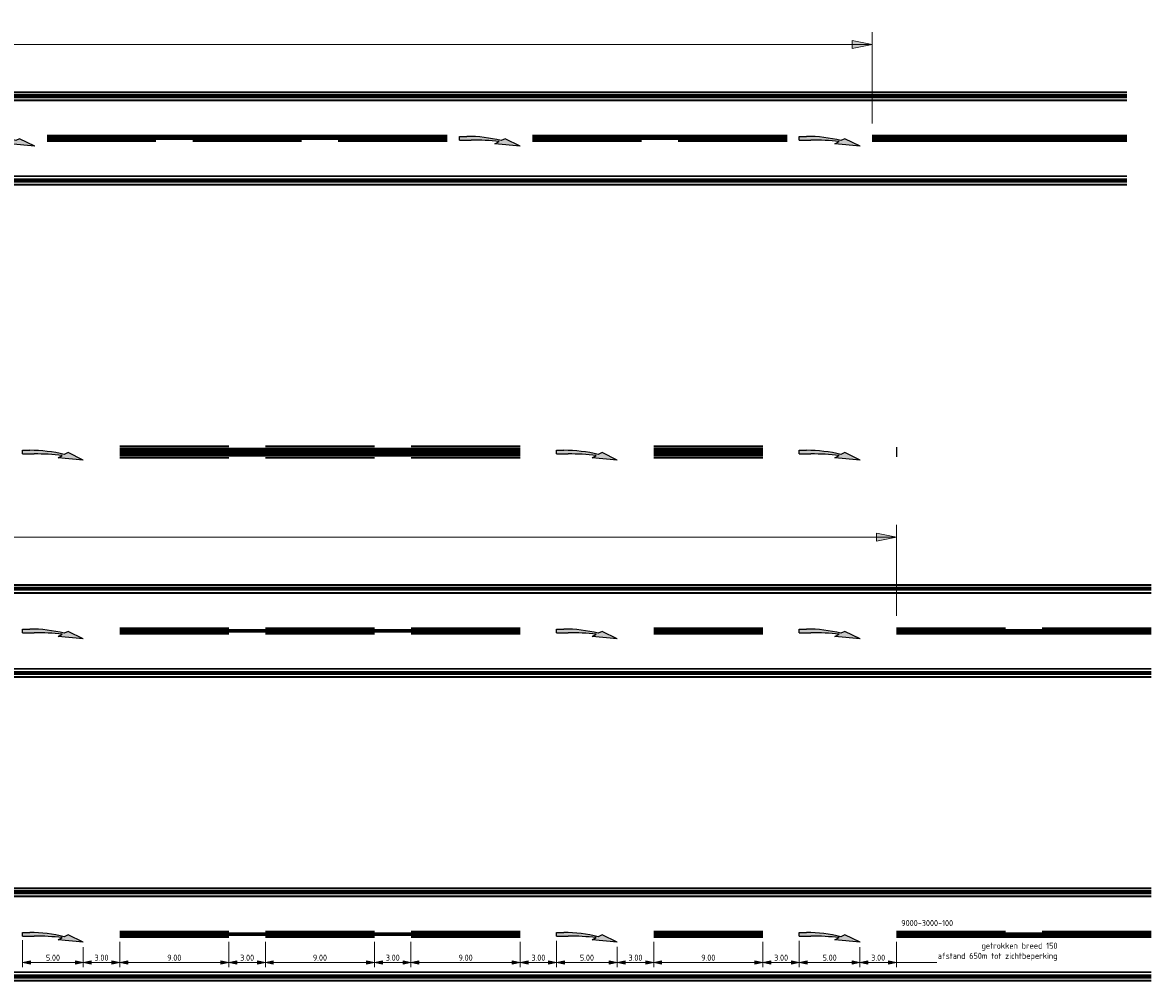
# Model space of a CAD drawing. Header units: metres. Extents: x -699 to 2316, y -1199 to 781.
# Tile 114 of 256: x 18 to 111, y -305 to -226. Entities that reach past the tile are written whole.
import ezdxf

# ---------------------------------------------------------------- set-up
doc = ezdxf.new("R2010")
doc.units = ezdxf.units.M
doc.header["$PDMODE"] = 1
doc.linetypes.add('VW-1-1_STREEP', pattern=[2, 1, -1])
for name, color, linetype, lineweight in [('N-WA-VW-MARKERING_DYNAMISCH-G', 7, 'Continuous', 35), ('N-WA-VW-MARKERING_PIJL-S', 7, 'Continuous', 25), ('N-WE-VH-KANTVERHARDING-G', 210, 'Continuous', 35), ('N-WE-VW-MARKERING_LANGS_STREEP_DOORGETROKKEN_015-G', 7, 'Continuous', 13), ('N-WE-VW-MARKERING_LANGS_STREEP_GROEN-G', 7, 'Continuous', 35), ('X-XX-AL-M', 7, 'Continuous', 18), ('X-XX-AL-T25', 7, 'Continuous', 25)]:
    doc.layers.add(name, color=color, linetype=linetype, lineweight=lineweight)
doc.styles.add('NLCS-ISO', font='NLCS-ISO.ttf')
doc.styles.add('NLCS-ISO Standaard', font='NLCS-ISO.ttf')
doc.dimstyles.new('NLCS-M200-T25-Pijl-A', dxfattribs={"dimtxt": 0.5, "dimasz": 0.375, "dimexe": 0.4, "dimexo": 0.4, "dimgap": 0.14, "dimtad": 1, "dimlfac": -1, "dimzin": 0, "dimdsep": 46, "dimtxsty": 'NLCS-ISO Standaard', "dimblk": 'Pijl', "dimblk1": 'Pijl', "dimblk2": 'Pijl', "dimcen": 2.5, "dimdle": 2, "dimclrd": 256, "dimclre": 256, "dimclrt": 256, "dimadec": 0, "dimazin": 0, "dimtfac": 1, "dimtofl": 0, "dimtmove": 0, "dimatfit": 3, "dimldrblk": 'Pijl', "dimfxl": 1, "dimtolj": 1, "dimtzin": 0, "dimlwd": 18, "dimlwe": 18, "dimarcsym": 0})
doc.dimstyles.new('NLCS-M500-T25-Pijl-A', dxfattribs={"dimtxt": 1.25, "dimasz": 0.9375, "dimexe": 1, "dimexo": 1, "dimgap": 0.35, "dimtad": 1, "dimlfac": -1, "dimzin": 0, "dimdsep": 46, "dimtxsty": 'NLCS-ISO Standaard', "dimblk": 'Pijl', "dimblk1": 'Pijl', "dimblk2": 'Pijl', "dimcen": 2.5, "dimdle": 2, "dimclrd": 256, "dimclre": 256, "dimclrt": 256, "dimadec": 0, "dimazin": 0, "dimtfac": 1, "dimtofl": 0, "dimtmove": 0, "dimatfit": 3, "dimldrblk": 'Pijl', "dimfxl": 1, "dimtolj": 1, "dimtzin": 0, "dimlwd": 18, "dimlwe": 18, "dimarcsym": 0})

# ---------------------------------------------------------------- blocks, each defined once
blk = doc.blocks.new('Pijl')
h = blk.add_hatch(color=256)
h.paths.add_polyline_path([(0, 0), (-1.75, 0.352), (-1.75, 0)])
h.paths.add_polyline_path([(-1.75, 0), (-1.75, -0.352), (0, 0)])
for p, q in [((-1.902, 0), (0, 0)), ((0, 0), (-1.75, 0.352)), ((-1.75, 0.352), (-1.75, -0.352)), ((0, 0), (-1.75, -0.352))]:
    blk.add_line(p, q)
blk = doc.blocks.new('*D235')
at = {"layer": 'Defpoints', "color": 0, "transparency": 16777216}
for p in [(89.909, -268.84), (-142.091, -276.345), (89.909, -276.345)]:
    blk.add_point(p, dxfattribs=at)
at = {"layer": 'X-XX-AL-M', "lineweight": 18, "transparency": 16777216}
for p, q in [((-142.091, -275.345), (-142.091, -267.84)), ((89.909, -275.345), (89.909, -267.84)), ((-141.154, -268.84), (88.971, -268.84))]:
    blk.add_line(p, q, dxfattribs=at)
at = {"layer": 'X-XX-AL-M', "lineweight": 18, "transparency": 16777216, "xscale": 0.9375, "yscale": 0.9375, "zscale": 0.9375, "rotation": 180}
blk.add_blockref('Pijl', (-142.091, -268.84), dxfattribs=at)
at = {"layer": 'X-XX-AL-M', "lineweight": 18, "transparency": 16777216, "xscale": 0.9375, "yscale": 0.9375, "zscale": 0.9375}
blk.add_blockref('Pijl', (89.909, -268.84), dxfattribs=at)
at = {"layer": 'X-XX-AL-M', "transparency": 16777216, "insert": (-26.091, -267.865), "char_height": 1.25, "attachment_point": 5, "style": 'NLCS-ISO Standaard'}
blk.add_mtext('\\A1;232m', dxfattribs=at)
blk = doc.blocks.new('*D289')
at = {"layer": 'Defpoints', "color": 0, "transparency": 16777216}
for p in [(87.909, -228.246), (-138.091, -235.827), (87.909, -235.752)]:
    blk.add_point(p, dxfattribs=at)
at = {"layer": 'X-XX-AL-M', "lineweight": 18, "transparency": 16777216}
for p, q in [((-138.091, -234.827), (-138.091, -227.246)), ((87.909, -234.752), (87.909, -227.246)), ((-137.154, -228.246), (86.971, -228.246))]:
    blk.add_line(p, q, dxfattribs=at)
at = {"layer": 'X-XX-AL-M', "lineweight": 18, "transparency": 16777216, "xscale": 0.9375, "yscale": 0.9375, "zscale": 0.9375, "rotation": 180}
blk.add_blockref('Pijl', (-138.091, -228.246), dxfattribs=at)
at = {"layer": 'X-XX-AL-M', "lineweight": 18, "transparency": 16777216, "xscale": 0.9375, "yscale": 0.9375, "zscale": 0.9375}
blk.add_blockref('Pijl', (87.909, -228.246), dxfattribs=at)
at = {"layer": 'X-XX-AL-M', "transparency": 16777216, "insert": (-25.091, -227.271), "char_height": 1.25, "attachment_point": 5, "style": 'NLCS-ISO Standaard'}
blk.add_mtext('\\A1;226m', dxfattribs=at)
blk = doc.blocks.new('*D303')
at = {"layer": 'Defpoints', "color": 0, "transparency": 16777216}
for p in [(17.908, -301.663), (22.909, -302.23), (22.909, -303.89)]:
    blk.add_point(p, dxfattribs=at)
at = {"layer": 'X-XX-AL-M', "lineweight": 18, "transparency": 16777216}
for p, q in [((17.908, -302.063), (17.908, -304.29)), ((22.909, -302.63), (22.909, -304.29)), ((18.283, -303.89), (22.534, -303.89))]:
    blk.add_line(p, q, dxfattribs=at)
at = {"layer": 'X-XX-AL-M', "lineweight": 18, "transparency": 16777216, "xscale": 0.375, "yscale": 0.375, "zscale": 0.375, "rotation": 180}
blk.add_blockref('Pijl', (17.908, -303.89), dxfattribs=at)
at = {"layer": 'X-XX-AL-M', "lineweight": 18, "transparency": 16777216, "xscale": 0.375, "yscale": 0.375, "zscale": 0.375}
blk.add_blockref('Pijl', (22.909, -303.89), dxfattribs=at)
at = {"layer": 'X-XX-AL-M', "transparency": 16777216, "insert": (20.409, -303.5), "char_height": 0.5, "attachment_point": 5, "style": 'NLCS-ISO Standaard'}
blk.add_mtext('\\A1;5.00', dxfattribs=at)
blk = doc.blocks.new('*D304')
at = {"layer": 'Defpoints', "color": 0, "transparency": 16777216}
for p in [(25.909, -301.795), (22.909, -302.23), (25.909, -303.89)]:
    blk.add_point(p, dxfattribs=at)
at = {"layer": 'X-XX-AL-M', "lineweight": 18, "transparency": 16777216}
for p, q in [((22.909, -302.63), (22.909, -304.29)), ((25.909, -302.195), (25.909, -304.29)), ((23.284, -303.89), (25.534, -303.89))]:
    blk.add_line(p, q, dxfattribs=at)
at = {"layer": 'X-XX-AL-M', "lineweight": 18, "transparency": 16777216, "xscale": 0.375, "yscale": 0.375, "zscale": 0.375, "rotation": 180}
blk.add_blockref('Pijl', (22.909, -303.89), dxfattribs=at)
at = {"layer": 'X-XX-AL-M', "lineweight": 18, "transparency": 16777216, "xscale": 0.375, "yscale": 0.375, "zscale": 0.375}
blk.add_blockref('Pijl', (25.909, -303.89), dxfattribs=at)
at = {"layer": 'X-XX-AL-M', "transparency": 16777216, "insert": (24.409, -303.5), "char_height": 0.5, "attachment_point": 5, "style": 'NLCS-ISO Standaard'}
blk.add_mtext('\\A1;3.00', dxfattribs=at)
blk = doc.blocks.new('*D305')
at = {"layer": 'Defpoints', "color": 0, "transparency": 16777216}
for p in [(25.909, -301.795), (34.909, -301.795), (34.909, -303.89)]:
    blk.add_point(p, dxfattribs=at)
at = {"layer": 'X-XX-AL-M', "lineweight": 18, "transparency": 16777216}
for p, q in [((25.909, -302.195), (25.909, -304.29)), ((34.909, -302.195), (34.909, -304.29)), ((26.284, -303.89), (34.534, -303.89))]:
    blk.add_line(p, q, dxfattribs=at)
at = {"layer": 'X-XX-AL-M', "lineweight": 18, "transparency": 16777216, "xscale": 0.375, "yscale": 0.375, "zscale": 0.375, "rotation": 180}
blk.add_blockref('Pijl', (25.909, -303.89), dxfattribs=at)
at = {"layer": 'X-XX-AL-M', "lineweight": 18, "transparency": 16777216, "xscale": 0.375, "yscale": 0.375, "zscale": 0.375}
blk.add_blockref('Pijl', (34.909, -303.89), dxfattribs=at)
at = {"layer": 'X-XX-AL-M', "transparency": 16777216, "insert": (30.409, -303.5), "char_height": 0.5, "attachment_point": 5, "style": 'NLCS-ISO Standaard'}
blk.add_mtext('\\A1;9.00', dxfattribs=at)
blk = doc.blocks.new('*D306')
at = {"layer": 'Defpoints', "color": 0, "transparency": 16777216}
for p in [(34.909, -301.795), (37.909, -301.795), (37.909, -303.89)]:
    blk.add_point(p, dxfattribs=at)
at = {"layer": 'X-XX-AL-M', "lineweight": 18, "transparency": 16777216}
for p, q in [((34.909, -302.195), (34.909, -304.29)), ((37.909, -302.195), (37.909, -304.29)), ((35.284, -303.89), (37.534, -303.89))]:
    blk.add_line(p, q, dxfattribs=at)
at = {"layer": 'X-XX-AL-M', "lineweight": 18, "transparency": 16777216, "xscale": 0.375, "yscale": 0.375, "zscale": 0.375, "rotation": 180}
blk.add_blockref('Pijl', (34.909, -303.89), dxfattribs=at)
at = {"layer": 'X-XX-AL-M', "lineweight": 18, "transparency": 16777216, "xscale": 0.375, "yscale": 0.375, "zscale": 0.375}
blk.add_blockref('Pijl', (37.909, -303.89), dxfattribs=at)
at = {"layer": 'X-XX-AL-M', "transparency": 16777216, "insert": (36.409, -303.5), "char_height": 0.5, "attachment_point": 5, "style": 'NLCS-ISO Standaard'}
blk.add_mtext('\\A1;3.00', dxfattribs=at)
blk = doc.blocks.new('*D307')
at = {"layer": 'Defpoints', "color": 0, "transparency": 16777216}
for p in [(37.909, -301.795), (46.909, -301.795), (46.909, -303.89)]:
    blk.add_point(p, dxfattribs=at)
at = {"layer": 'X-XX-AL-M', "lineweight": 18, "transparency": 16777216}
for p, q in [((37.909, -302.195), (37.909, -304.29)), ((46.909, -302.195), (46.909, -304.29)), ((38.284, -303.89), (46.534, -303.89))]:
    blk.add_line(p, q, dxfattribs=at)
at = {"layer": 'X-XX-AL-M', "lineweight": 18, "transparency": 16777216, "xscale": 0.375, "yscale": 0.375, "zscale": 0.375, "rotation": 180}
blk.add_blockref('Pijl', (37.909, -303.89), dxfattribs=at)
at = {"layer": 'X-XX-AL-M', "lineweight": 18, "transparency": 16777216, "xscale": 0.375, "yscale": 0.375, "zscale": 0.375}
blk.add_blockref('Pijl', (46.909, -303.89), dxfattribs=at)
at = {"layer": 'X-XX-AL-M', "transparency": 16777216, "insert": (42.409, -303.5), "char_height": 0.5, "attachment_point": 5, "style": 'NLCS-ISO Standaard'}
blk.add_mtext('\\A1;9.00', dxfattribs=at)
blk = doc.blocks.new('*D308')
at = {"layer": 'Defpoints', "color": 0, "transparency": 16777216}
for p in [(46.909, -301.795), (49.909, -301.795), (49.909, -303.89)]:
    blk.add_point(p, dxfattribs=at)
at = {"layer": 'X-XX-AL-M', "lineweight": 18, "transparency": 16777216}
for p, q in [((46.909, -302.195), (46.909, -304.29)), ((49.909, -302.195), (49.909, -304.29)), ((47.284, -303.89), (49.534, -303.89))]:
    blk.add_line(p, q, dxfattribs=at)
at = {"layer": 'X-XX-AL-M', "lineweight": 18, "transparency": 16777216, "xscale": 0.375, "yscale": 0.375, "zscale": 0.375, "rotation": 180}
blk.add_blockref('Pijl', (46.909, -303.89), dxfattribs=at)
at = {"layer": 'X-XX-AL-M', "lineweight": 18, "transparency": 16777216, "xscale": 0.375, "yscale": 0.375, "zscale": 0.375}
blk.add_blockref('Pijl', (49.909, -303.89), dxfattribs=at)
at = {"layer": 'X-XX-AL-M', "transparency": 16777216, "insert": (48.409, -303.5), "char_height": 0.5, "attachment_point": 5, "style": 'NLCS-ISO Standaard'}
blk.add_mtext('\\A1;3.00', dxfattribs=at)
blk = doc.blocks.new('*D309')
at = {"layer": 'Defpoints', "color": 0, "transparency": 16777216}
for p in [(49.909, -301.795), (58.909, -301.795), (58.909, -303.89)]:
    blk.add_point(p, dxfattribs=at)
at = {"layer": 'X-XX-AL-M', "lineweight": 18, "transparency": 16777216}
for p, q in [((49.909, -302.195), (49.909, -304.29)), ((58.909, -302.195), (58.909, -304.29)), ((50.284, -303.89), (58.534, -303.89))]:
    blk.add_line(p, q, dxfattribs=at)
at = {"layer": 'X-XX-AL-M', "lineweight": 18, "transparency": 16777216, "xscale": 0.375, "yscale": 0.375, "zscale": 0.375, "rotation": 180}
blk.add_blockref('Pijl', (49.909, -303.89), dxfattribs=at)
at = {"layer": 'X-XX-AL-M', "lineweight": 18, "transparency": 16777216, "xscale": 0.375, "yscale": 0.375, "zscale": 0.375}
blk.add_blockref('Pijl', (58.909, -303.89), dxfattribs=at)
at = {"layer": 'X-XX-AL-M', "transparency": 16777216, "insert": (54.409, -303.5), "char_height": 0.5, "attachment_point": 5, "style": 'NLCS-ISO Standaard'}
blk.add_mtext('\\A1;9.00', dxfattribs=at)
blk = doc.blocks.new('*D310')
at = {"layer": 'Defpoints', "color": 0, "transparency": 16777216}
for p in [(58.909, -301.795), (61.908, -301.698), (61.908, -303.89)]:
    blk.add_point(p, dxfattribs=at)
at = {"layer": 'X-XX-AL-M', "lineweight": 18, "transparency": 16777216}
for p, q in [((58.909, -302.195), (58.909, -304.29)), ((61.908, -302.098), (61.908, -304.29)), ((59.284, -303.89), (61.533, -303.89))]:
    blk.add_line(p, q, dxfattribs=at)
at = {"layer": 'X-XX-AL-M', "lineweight": 18, "transparency": 16777216, "xscale": 0.375, "yscale": 0.375, "zscale": 0.375, "rotation": 180}
blk.add_blockref('Pijl', (58.909, -303.89), dxfattribs=at)
at = {"layer": 'X-XX-AL-M', "lineweight": 18, "transparency": 16777216, "xscale": 0.375, "yscale": 0.375, "zscale": 0.375}
blk.add_blockref('Pijl', (61.908, -303.89), dxfattribs=at)
at = {"layer": 'X-XX-AL-M', "transparency": 16777216, "insert": (60.409, -303.5), "char_height": 0.5, "attachment_point": 5, "style": 'NLCS-ISO Standaard'}
blk.add_mtext('\\A1;3.00', dxfattribs=at)
blk = doc.blocks.new('*D311')
at = {"layer": 'Defpoints', "color": 0, "transparency": 16777216}
for p in [(61.908, -301.698), (66.908, -302.212), (66.908, -303.89)]:
    blk.add_point(p, dxfattribs=at)
at = {"layer": 'X-XX-AL-M', "lineweight": 18, "transparency": 16777216}
for p, q in [((61.908, -302.098), (61.908, -304.29)), ((66.908, -302.612), (66.908, -304.29)), ((62.283, -303.89), (66.533, -303.89))]:
    blk.add_line(p, q, dxfattribs=at)
at = {"layer": 'X-XX-AL-M', "lineweight": 18, "transparency": 16777216, "xscale": 0.375, "yscale": 0.375, "zscale": 0.375, "rotation": 180}
blk.add_blockref('Pijl', (61.908, -303.89), dxfattribs=at)
at = {"layer": 'X-XX-AL-M', "lineweight": 18, "transparency": 16777216, "xscale": 0.375, "yscale": 0.375, "zscale": 0.375}
blk.add_blockref('Pijl', (66.908, -303.89), dxfattribs=at)
at = {"layer": 'X-XX-AL-M', "transparency": 16777216, "insert": (64.408, -303.5), "char_height": 0.5, "attachment_point": 5, "style": 'NLCS-ISO Standaard'}
blk.add_mtext('\\A1;5.00', dxfattribs=at)
blk = doc.blocks.new('*D312')
at = {"layer": 'Defpoints', "color": 0, "transparency": 16777216}
for p in [(69.909, -301.795), (66.908, -302.212), (69.909, -303.89)]:
    blk.add_point(p, dxfattribs=at)
at = {"layer": 'X-XX-AL-M', "lineweight": 18, "transparency": 16777216}
for p, q in [((66.908, -302.612), (66.908, -304.29)), ((69.909, -302.195), (69.909, -304.29)), ((67.283, -303.89), (69.534, -303.89))]:
    blk.add_line(p, q, dxfattribs=at)
at = {"layer": 'X-XX-AL-M', "lineweight": 18, "transparency": 16777216, "xscale": 0.375, "yscale": 0.375, "zscale": 0.375, "rotation": 180}
blk.add_blockref('Pijl', (66.908, -303.89), dxfattribs=at)
at = {"layer": 'X-XX-AL-M', "lineweight": 18, "transparency": 16777216, "xscale": 0.375, "yscale": 0.375, "zscale": 0.375}
blk.add_blockref('Pijl', (69.909, -303.89), dxfattribs=at)
at = {"layer": 'X-XX-AL-M', "transparency": 16777216, "insert": (68.408, -303.5), "char_height": 0.5, "attachment_point": 5, "style": 'NLCS-ISO Standaard'}
blk.add_mtext('\\A1;3.00', dxfattribs=at)
blk = doc.blocks.new('*D313')
at = {"layer": 'Defpoints', "color": 0, "transparency": 16777216}
for p in [(69.909, -301.795), (78.909, -301.795), (78.909, -303.89)]:
    blk.add_point(p, dxfattribs=at)
at = {"layer": 'X-XX-AL-M', "lineweight": 18, "transparency": 16777216}
for p, q in [((69.909, -302.195), (69.909, -304.29)), ((78.909, -302.195), (78.909, -304.29)), ((70.284, -303.89), (78.534, -303.89))]:
    blk.add_line(p, q, dxfattribs=at)
at = {"layer": 'X-XX-AL-M', "lineweight": 18, "transparency": 16777216, "xscale": 0.375, "yscale": 0.375, "zscale": 0.375, "rotation": 180}
blk.add_blockref('Pijl', (69.909, -303.89), dxfattribs=at)
at = {"layer": 'X-XX-AL-M', "lineweight": 18, "transparency": 16777216, "xscale": 0.375, "yscale": 0.375, "zscale": 0.375}
blk.add_blockref('Pijl', (78.909, -303.89), dxfattribs=at)
at = {"layer": 'X-XX-AL-M', "transparency": 16777216, "insert": (74.409, -303.5), "char_height": 0.5, "attachment_point": 5, "style": 'NLCS-ISO Standaard'}
blk.add_mtext('\\A1;9.00', dxfattribs=at)
blk = doc.blocks.new('*D314')
at = {"layer": 'Defpoints', "color": 0, "transparency": 16777216}
for p in [(78.909, -301.795), (81.908, -301.714), (81.908, -303.89)]:
    blk.add_point(p, dxfattribs=at)
at = {"layer": 'X-XX-AL-M', "lineweight": 18, "transparency": 16777216}
for p, q in [((78.909, -302.195), (78.909, -304.29)), ((81.908, -302.114), (81.908, -304.29)), ((79.284, -303.89), (81.533, -303.89))]:
    blk.add_line(p, q, dxfattribs=at)
at = {"layer": 'X-XX-AL-M', "lineweight": 18, "transparency": 16777216, "xscale": 0.375, "yscale": 0.375, "zscale": 0.375, "rotation": 180}
blk.add_blockref('Pijl', (78.909, -303.89), dxfattribs=at)
at = {"layer": 'X-XX-AL-M', "lineweight": 18, "transparency": 16777216, "xscale": 0.375, "yscale": 0.375, "zscale": 0.375}
blk.add_blockref('Pijl', (81.908, -303.89), dxfattribs=at)
at = {"layer": 'X-XX-AL-M', "transparency": 16777216, "insert": (80.409, -303.5), "char_height": 0.5, "attachment_point": 5, "style": 'NLCS-ISO Standaard'}
blk.add_mtext('\\A1;3.00', dxfattribs=at)
blk = doc.blocks.new('*D315')
at = {"layer": 'Defpoints', "color": 0, "transparency": 16777216}
for p in [(81.908, -301.714), (86.908, -302.228), (86.908, -303.89)]:
    blk.add_point(p, dxfattribs=at)
at = {"layer": 'X-XX-AL-M', "lineweight": 18, "transparency": 16777216}
for p, q in [((81.908, -302.114), (81.908, -304.29)), ((86.908, -302.628), (86.908, -304.29)), ((82.283, -303.89), (86.533, -303.89))]:
    blk.add_line(p, q, dxfattribs=at)
at = {"layer": 'X-XX-AL-M', "lineweight": 18, "transparency": 16777216, "xscale": 0.375, "yscale": 0.375, "zscale": 0.375, "rotation": 180}
blk.add_blockref('Pijl', (81.908, -303.89), dxfattribs=at)
at = {"layer": 'X-XX-AL-M', "lineweight": 18, "transparency": 16777216, "xscale": 0.375, "yscale": 0.375, "zscale": 0.375}
blk.add_blockref('Pijl', (86.908, -303.89), dxfattribs=at)
at = {"layer": 'X-XX-AL-M', "transparency": 16777216, "insert": (84.408, -303.5), "char_height": 0.5, "attachment_point": 5, "style": 'NLCS-ISO Standaard'}
blk.add_mtext('\\A1;5.00', dxfattribs=at)
blk = doc.blocks.new('*D316')
at = {"layer": 'Defpoints', "color": 0, "transparency": 16777216}
for p in [(89.909, -301.795), (86.908, -302.228), (89.909, -303.89)]:
    blk.add_point(p, dxfattribs=at)
at = {"layer": 'X-XX-AL-M', "lineweight": 18, "transparency": 16777216}
for p, q in [((86.908, -302.628), (86.908, -304.29)), ((89.909, -302.195), (89.909, -304.29)), ((87.283, -303.89), (89.534, -303.89))]:
    blk.add_line(p, q, dxfattribs=at)
at = {"layer": 'X-XX-AL-M', "lineweight": 18, "transparency": 16777216, "xscale": 0.375, "yscale": 0.375, "zscale": 0.375, "rotation": 180}
blk.add_blockref('Pijl', (86.908, -303.89), dxfattribs=at)
at = {"layer": 'X-XX-AL-M', "lineweight": 18, "transparency": 16777216, "xscale": 0.375, "yscale": 0.375, "zscale": 0.375}
blk.add_blockref('Pijl', (89.909, -303.89), dxfattribs=at)
at = {"layer": 'X-XX-AL-M', "transparency": 16777216, "insert": (88.408, -303.5), "char_height": 0.5, "attachment_point": 5, "style": 'NLCS-ISO Standaard'}
blk.add_mtext('\\A1;3.00', dxfattribs=at)
blk = doc.blocks.new('N-SVW-MARKERING_PIJL_VERDRIJF_RE_5.0')
h = blk.add_hatch(color=256)
h.paths.add_polyline_path([(5, -0.66), (2.92, -0.46), (3.27, -0.28, 0.004791), (2.888, -0.24), (4.153, -0.24)])
h.paths.add_polyline_path([(3.43, -0.2), (3.75, -0.04), (4.153, -0.24), (2.888, -0.24, 0.024122), (0.96, -0.15), (0, -0.15), (0, 0.15), (0.6, 0.15, -0.062013)])
for p, q in [((0, 0.15), (0.6, 0.15)), ((0, -0.15), (0, 0.15)), ((0, -0.15), (0.96, -0.15)), ((2.92, -0.46), (3.27, -0.28)), ((5, -0.66), (2.92, -0.46)), ((3.75, -0.04), (3.43, -0.2)), ((5, -0.66), (3.75, -0.04))]:
    blk.add_line(p, q)
for centre, radius, start, end in [((0.609, -11.39), 11.54, 75.85265, 90.04685), ((0.992, -20.17), 20.02, 83.46636, 90.09156)]:
    blk.add_arc(centre, radius, start, end)
blk = doc.blocks.new('SAL-VERDRIJPIJLEN-RSW-15-80-15')
blk.add_line((0, 0.4), (0, -0.4))
at = {"layer": 'N-WE-VW-MARKERING_LANGS_STREEP_DOORGETROKKEN_015-G', "linetype": 'Continuous', "const_width": 0.15}
for points in [[(-64, 0.475), (-55, 0.475)], [(-52, 0.475), (-43, 0.475)], [(-40, 0.475), (-31, 0.475)], [(-20, 0.475), (-11, 0.475)], [(-55, -0.475), (-64, -0.475)], [(-43, -0.475), (-52, -0.475)], [(-31, -0.475), (-40, -0.475)], [(-11, -0.475), (-20, -0.475)]]:
    blk.add_lwpolyline(points, dxfattribs=at)
at = {"layer": 'N-WE-VW-MARKERING_LANGS_STREEP_GROEN-G', "color": 137, "const_width": 0.75}
for points in [[(-64, 0), (-31, 0)], [(-20, 0), (-11, 0)]]:
    blk.add_lwpolyline(points, dxfattribs=at)
at = {"layer": 'N-WA-VW-MARKERING_PIJL-S'}
for p in [(-72, 0), (-28, 0), (-8, 0)]:
    blk.add_blockref('N-SVW-MARKERING_PIJL_VERDRIJF_RE_5.0', p, dxfattribs=at)

msp = doc.modelspace()

# ---------------------------------------------------------------- linework, layer by layer
at = {"layer": 'N-WA-VW-MARKERING_DYNAMISCH-G', "color": 251, "linetype": 'VW-1-1_STREEP', "ltscale": 0.85, "const_width": 0.35}
for points in [[(-161.4858, -232.5017), (108.9076, -232.5017)], [(-161.4858, -239.4517), (108.9076, -239.4517)], [(-167.4858, -273.0953), (110.9076, -273.0953)], [(-167.4858, -280.0453), (110.9076, -280.0453)], [(-167.4858, -298.0953), (110.9076, -298.0953)], [(-167.4858, -305.0453), (110.9076, -305.0453)]]:
    msp.add_lwpolyline(points, dxfattribs=at)
at = {"layer": 'N-WE-VH-KANTVERHARDING-G'}
for points in [[(-161.4858, -232.1767), (108.9076, -232.1767)], [(-161.4858, -239.7767), (108.9076, -239.7767)], [(-167.4858, -272.7703), (110.9076, -272.7703)], [(-167.4858, -280.3703), (110.9076, -280.3703)], [(-167.4858, -297.7703), (110.9076, -297.7703)], [(-167.4858, -305.3703), (110.9076, -305.3703)]]:
    msp.add_lwpolyline(points, dxfattribs=at)
at = {"layer": 'N-WE-VW-MARKERING_LANGS_STREEP_DOORGETROKKEN_015-G', "const_width": 0.15}
for points in [[(-161.4858, -232.8517), (108.9076, -232.8517)], [(87.9086, -235.7517), (108.9076, -235.7517)], [(87.9086, -236.2017), (108.9076, -236.2017)], [(-161.4858, -239.1017), (108.9076, -239.1017)], [(-167.4858, -273.4453), (110.9076, -273.4453)], [(89.9086, -276.3453), (98.9076, -276.3453)], [(89.9086, -276.7953), (110.9076, -276.7953)], [(101.9076, -276.3453), (110.9076, -276.3453)], [(-167.4858, -279.6953), (110.9076, -279.6953)], [(-167.4858, -298.4453), (110.9076, -298.4453)], [(89.9086, -301.3453), (98.9076, -301.3453)], [(89.9086, -301.7953), (110.9076, -301.7953)], [(101.9076, -301.3453), (110.9076, -301.3453)], [(-167.4858, -304.6953), (110.9076, -304.6953)]]:
    msp.add_lwpolyline(points, dxfattribs=at)
at = {"layer": 'N-WE-VW-MARKERING_LANGS_STREEP_DOORGETROKKEN_015-G', "linetype": 'Continuous', "const_width": 0.15}
for points in [[(19.9085, -235.7517), (52.9085, -235.7517)], [(59.9085, -235.7517), (80.9085, -235.7517)], [(28.9087, -236.2017), (19.9087, -236.2017)], [(40.9087, -236.2017), (31.9087, -236.2017)], [(52.9087, -236.2017), (43.9087, -236.2017)], [(68.9088, -236.2017), (59.9088, -236.2017)], [(80.9088, -236.2017), (71.9088, -236.2017)], [(25.9085, -276.3453), (34.9085, -276.3453)], [(34.9087, -276.7953), (25.9087, -276.7953)], [(37.9085, -276.3453), (46.9085, -276.3453)], [(46.9087, -276.7953), (37.9087, -276.7953)], [(49.9085, -276.3453), (58.9085, -276.3453)], [(58.9087, -276.7953), (49.9087, -276.7953)], [(69.9085, -276.3453), (78.9085, -276.3453)], [(78.9088, -276.7953), (69.9088, -276.7953)], [(25.9085, -301.3453), (34.9085, -301.3453)], [(34.9087, -301.7953), (25.9087, -301.7953)], [(37.9085, -301.3453), (46.9085, -301.3453)], [(46.9087, -301.7953), (37.9087, -301.7953)], [(49.9085, -301.3453), (58.9085, -301.3453)], [(58.9087, -301.7953), (49.9087, -301.7953)], [(69.9085, -301.3453), (78.9085, -301.3453)], [(78.9088, -301.7953), (69.9088, -301.7953)]]:
    msp.add_lwpolyline(points, dxfattribs=at)
at = {"layer": 'N-WE-VW-MARKERING_LANGS_STREEP_GROEN-G', "color": 137, "true_color": 0x478a84, "const_width": 0.3}
for points in [[(19.9085, -235.9767), (52.9085, -235.9767)], [(59.9085, -235.9767), (80.9085, -235.9767)], [(87.9086, -235.9767), (108.9076, -235.9767)], [(25.9085, -276.5703), (58.9085, -276.5703)], [(69.9085, -276.5703), (78.9085, -276.5703)], [(89.9086, -276.5703), (110.9076, -276.5703)], [(25.9085, -301.5703), (58.9085, -301.5703)], [(69.9085, -301.5703), (78.9085, -301.5703)], [(89.9086, -301.5703), (110.9076, -301.5703)]]:
    msp.add_lwpolyline(points, dxfattribs=at)
at = {"layer": 'X-XX-AL-M'}
msp.add_line((93.2313, -303.8899), (89.9086, -303.8899), dxfattribs=at)

# ---------------------------------------------------------------- block references
msp.add_blockref('SAL-VERDRIJPIJLEN-RSW-15-80-15', (89.9086, -261.8397))
at = {"layer": 'N-WA-VW-MARKERING_PIJL-S'}
for p in [(13.9086, -235.9767), (53.9086, -235.9767), (81.9086, -235.9767), (17.9086, -276.5703), (61.9086, -276.5703), (81.9086, -276.5703), (17.9086, -301.5703), (61.9086, -301.5703), (81.9086, -301.5703)]:
    msp.add_blockref('N-SVW-MARKERING_PIJL_VERDRIJF_RE_5.0', p, dxfattribs=at)

# ---------------------------------------------------------------- texts
at = {"layer": 'X-XX-AL-M', "insert": (103.1813, -303.7499), "char_height": 0.5, "attachment_point": 9, "style": 'NLCS-ISO Standaard'}
msp.add_mtext('getrokken breed 150\\Pafstand 650m tot zichtbeperking', dxfattribs=at)
at = {"layer": 'X-XX-AL-T25', "style": 'NLCS-ISO'}
for s, height, p in [('voor situatie met enkelzijdig inhaalverbod naar situatie met tweezijdig inhaalverbod', 1.25, (-45.2891, -250.6482)), ('9000-3000-100', 0.5, (90.3089, -300.899))]:
    msp.add_text(s, height=height, dxfattribs=at).set_placement(p)

# ---------------------------------------------------------------- dimensions: what is measured, and where the dimension line sits
at = {"layer": 'X-XX-AL-M'}
for base, p1, p2, text, picture, middle in [((87.9086, -228.246), (-138.0914, -235.8267), (87.9086, -235.7517), '226m', '*D289', (-25.0914, -227.271)), ((89.9086, -268.8397), (-142.0914, -276.3453), (89.9086, -276.3453), '232m', '*D235', (-26.0914, -267.8647))]:
    dim = msp.add_linear_dim(base=base, p1=p1, p2=p2, text=text, dimstyle='NLCS-M500-T25-Pijl-A', dxfattribs=at)
    dim.commit()
    dim.dimension.update_dxf_attribs({"geometry": picture, "text_midpoint": middle})
for base, p1, p2, picture, middle in [((22.9086, -303.8899), (17.9085, -301.6635), (22.9086, -302.2303), '*D303', (20.4085, -303.4999)), ((25.9087, -303.8899), (22.9086, -302.2303), (25.9087, -301.7953), '*D304', (24.4087, -303.4999)), ((34.9087, -303.8899), (25.9087, -301.7953), (34.9087, -301.7953), '*D305', (30.4087, -303.4999)), ((37.9087, -303.8899), (34.9087, -301.7953), (37.9087, -301.7953), '*D306', (36.4087, -303.4999)), ((46.9087, -303.8899), (37.9087, -301.7953), (46.9087, -301.7953), '*D307', (42.4087, -303.4999)), ((49.9087, -303.8899), (46.9087, -301.7953), (49.9087, -301.7953), '*D308', (48.4087, -303.4999)), ((58.9087, -303.8899), (49.9087, -301.7953), (58.9087, -301.7953), '*D309', (54.4087, -303.4999)), ((61.9085, -303.8899), (58.9087, -301.7953), (61.9085, -301.6982), '*D310', (60.4086, -303.4999)), ((66.9081, -303.8899), (61.9085, -301.6982), (66.9081, -302.2122), '*D311', (64.4083, -303.4999)), ((69.9088, -303.8899), (66.9081, -302.2122), (69.9088, -301.7953), '*D312', (68.4084, -303.4999)), ((78.9088, -303.8899), (69.9088, -301.7953), (78.9088, -301.7953), '*D313', (74.4088, -303.4999)), ((81.9085, -303.8899), (78.9088, -301.7953), (81.9085, -301.714), '*D314', (80.4086, -303.4999)), ((86.9081, -303.8899), (81.9085, -301.714), (86.9081, -302.228), '*D315', (84.4083, -303.4999)), ((89.9086, -303.8899), (86.9081, -302.228), (89.9086, -301.7953), '*D316', (88.4083, -303.4999))]:
    dim = msp.add_linear_dim(base=base, p1=p1, p2=p2, angle=360, dimstyle='NLCS-M200-T25-Pijl-A', dxfattribs=at)
    dim.commit()
    dim.dimension.update_dxf_attribs({"geometry": picture, "text_midpoint": middle})

doc.saveas('drawing.dxf')
